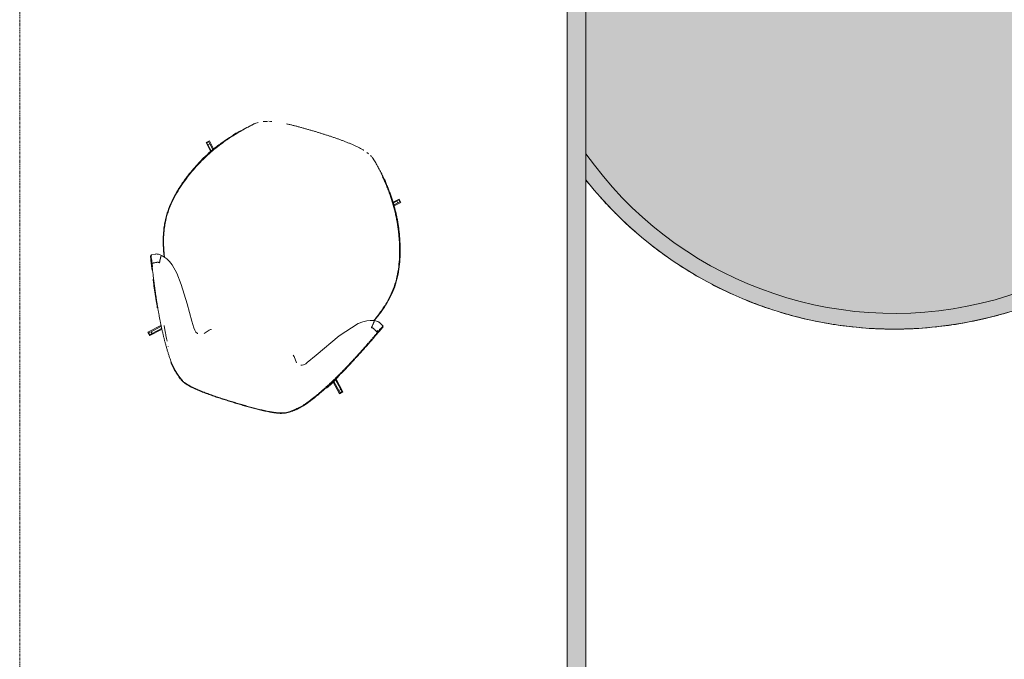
# Model space of a CAD drawing. Header units: millimetres. Extents: x -281 to 121694, y -16481 to 65128.
# Tile 232 of 256: x 82000 to 85130, y 16700 to 18734. Entities that reach past the tile are written whole.
import ezdxf

# ---------------------------------------------------------------- set-up
doc = ezdxf.new("R2010")
doc.units = ezdxf.units.MM
doc.linetypes.add('Grid Line', pattern=[12, 6, -2, 2, -2])
for name, color, linetype, lineweight in [('A--L$07A__Stramien', 1, 'Continuous', 5), ('A--L34__BalustradesLeuningen', 1, 'Continuous', 5), ('A--L82__LosseGebruikersInvent', 1, 'Continuous', 5), ('A--LD21__DetailPenFijnHidden', 1, 'Continuous', 5)]:
    doc.layers.add(name, color=color, linetype=linetype, lineweight=lineweight)

# ---------------------------------------------------------------- blocks, each defined once
blk = doc.blocks.new('NLRS_34_RAI_upright array_gen_cpz - NLRS_34_11_02_RAI_railing entree hal_gen_cpz-73054545-L_80_ 12')
at = {"layer": 'A--L34__BalustradesLeuningen'}
blk.add_hatch(color=256, dxfattribs=at).paths.add_polyline_path([(30, 100), (-30, 100), (-30, -6400), (30, -6400), (30, -712.7)])
for p, q in [((-30, 100), (-30, -6400)), ((30, -6400), (30, 100))]:
    blk.add_line(p, q, dxfattribs=at)
blk = doc.blocks.new('NLRS_82_FU_LB_stoel lounge take a line for a walk_moroso_cpz - 82_10_XX_stoel lounge_moroso_take a line for a walk-44457810-L_80_ 12')
at = {"layer": 'A--L82__LosseGebruikersInvent'}
for p, q in [((-241.6, 371.6), (-240, 371.2)), ((249.6, 371.2), (251.3, 371.6)), ((-323.6, 315.3), (-315.1, 323.6)), ((-299.9, 291.5), (-323.6, 315.3)), ((-321, 315.5), (-316.1, 320.5)), ((-315.7, 310.2), (-310.8, 315.2)), ((-315.1, 323.6), (-293.3, 301.8)), ((-295, 299.4), (-310.8, 315.2)), ((298.8, 306.9), (315.6, 323.6)), ((310.4, 315.7), (299.9, 305.2)), ((324, 315.2), (305.6, 296.9)), ((310.4, 315.7), (315.7, 321)), ((310.4, 315.7), (315.3, 310.8)), ((320.6, 316), (315.3, 310.8)), ((315.6, 323.6), (324, 315.2)), ((315.7, 321), (320.6, 316)), ((-315.7, 310.2), (-298.8, 293.3)), ((303.9, 299.3), (315.3, 310.8)), ((-387, -80.1), (-384.8, -79)), ((384, -78.9), (386.2, -80.1)), ((-380.6, -96.8), (-378.3, -95.8)), ((376.5, -95.8), (378.8, -96.8)), ((290, -281.4), (323.9, -315.4)), ((-323.6, -315.5), (-291, -282.9)), ((-284.9, -293.7), (-315.2, -324)), ((-289.6, -285.4), (-314.9, -310.7)), ((-309.9, -315.6), (-314.9, -310.7)), ((-309.9, -315.6), (-286, -291.7)), ((315.5, -323.8), (284.5, -292.9)), ((285.9, -290.3), (310.5, -314.9)), ((315.4, -309.9), (288.9, -283.4)), ((315.4, -309.9), (310.5, -314.9)), ((315.4, -309.9), (320.7, -315.2)), ((-315.2, -324), (-323.6, -315.5)), ((-315.2, -320.9), (-320.2, -316)), ((-249.5, -339.8), (-248.9, -340.5)), ((315.8, -320.1), (310.5, -314.9)), ((323.9, -315.4), (315.5, -323.8)), ((320.7, -315.2), (315.8, -320.1))]:
    blk.add_line(p, q, dxfattribs=at)
at = {"layer": 'A--L82__LosseGebruikersInvent', "flags": 128}
for points in [[(-386.2, -77.7), (-385.3, -77.2), (-374.9, -71.3), (-373.5, -70.5), (-372.2, -69.9), (-371, -69.4), (-368.5, -68.8), (-364.1, -68.4), (-356.9, -68.8), (-354.4, -69.1), (-354.1, -69.2)], [(-354.1, -69.2), (-352, -69.5), (-345.4, -70.9), (-334.4, -74.8), (-323.9, -80.4), (-313.2, -87.9), (-291.5, -108.6), (-267.4, -138.8), (-231.2, -192.2), (-200.2, -241.1), (-188.2, -259.1), (-183.2, -265.6), (-181.7, -267.3), (-180.4, -268.6), (-178.6, -270.1), (-173.6, -272.4)], [(174.5, -272.4), (175.9, -272), (179.8, -269.8), (182.1, -267.6), (183.5, -266), (185, -264.1), (188.7, -259.2), (208.5, -228.8), (261, -148.1), (307.2, -92.9), (319.4, -83.3), (330.5, -76.6), (340.7, -72.2), (347.8, -70.2), (353.2, -69.2), (353.6, -69.2)], [(353.6, -69.2), (360.8, -68.4), (365.4, -68.5), (368.8, -69.1), (370.1, -69.5), (371.4, -70), (373.9, -71.2), (385.2, -77.7)], [(371.5, -99.2), (373.1, -96), (373.3, -95.7)], [(-151.3, -266.3), (-139.5, -251.9), (-137.7, -250.3), (-136.1, -248.8), (-135.3, -248.2), (-134.6, -247.7), (-134.3, -247.5), (-134.2, -247.4)], [(139.1, -249.8), (139.2, -249.8), (139.6, -250.1), (140.1, -250.6), (141.1, -251.5), (143, -253.3), (144.9, -255.3), (148.7, -259.7), (156, -269.7)], [(-280.4, -279.6), (-274.5, -292.3), (-269.7, -301.7), (-267.7, -305.6), (-266, -309), (-264.4, -311.9), (-261.8, -316.7), (-257, -324.3)], [(-173.6, -272.4), (-172.8, -272.6), (-171.7, -272.8), (-171, -272.8), (-170.7, -272.8)], [(171.9, -272.8), (172.4, -272.8), (173.8, -272.6), (174.5, -272.4)]]:
    blk.add_lwpolyline(points, dxfattribs=at)
at = {"layer": 'A--L82__LosseGebruikersInvent'}
for centre, major_axis, ratio, start_param, end_param in [((-312.8, 307.3), (-8.25, 8.25), 0.000003, 0.116602, 1.21085), ((-307.9, 312.3), (-8.25, 8.25), 0.000003, 0.116602, 1.21085), ((-312, -307.8), (8.25, 8.25), 0.000008, 3.258206, 4.352454), ((-307, -312.7), (8.25, 8.25), 0.000008, 3.258206, 4.352454)]:
    blk.add_ellipse(centre, major_axis=major_axis, ratio=ratio, start_param=start_param, end_param=end_param, dxfattribs=at)
for points in [[(-152.4, 438.9), (-149.5, 439.6), (-146.6, 440.3), (-143.6, 440.9)], [(244.8, 376), (246.4, 374.4), (248.1, 372.8), (249.6, 371.2)], [(-262.6, 343.6), (-260.8, 345.9), (-259, 348.1), (-257.2, 350.4)], [(-249.5, 359.7), (-246.3, 363.5), (-243.2, 367.4), (-240, 371.2)], [(-240, 371.2), (-238.6, 372.5), (-237.2, 373.9), (-235.8, 375.3)], [(-384.8, -79.5), (-384.9, -79.2), (-384.9, -79), (-384.8, -79)], [(383.5, -79.1), (383.6, -79), (383.8, -79), (384, -78.9), (384, -79), (383.9, -79.2), (383.8, -79.4)], [(384, -79.9), (384, -79.9), (384, -79.9), (384, -79.8)], [(-375.9, -102.3), (-375.1, -101.8), (-373.4, -100.8), (-370.9, -99.4), (-368.4, -98), (-366.7, -97), (-365.9, -96.5)], [(376.5, -95.8), (375.9, -96.9), (375.4, -98.1), (374.8, -99.4)], [(268.2, -319.7), (267.5, -320), (267, -319.9), (266.6, -319.7)], [(-225.6, -385.9), (-223.4, -388.7), (-221.2, -391.4), (-219.1, -393.8)]]:
    blk.add_open_spline(points, degree=3, dxfattribs=at)
for points, knots in [([(-96.6, 447.3), (-94.7, 447.5), (-91, 447.8), (-83.9, 448.3), (-75.5, 448.8), (-67.3, 449.2), (-60.7, 449.5), (-55.6, 449.7), (-50.3, 449.9), (-43.4, 450.1), (-34.8, 450.3), (-24.5, 450.5), (-14.1, 450.7), (-3.7, 450.7), (6.6, 450.7), (16.8, 450.7), (27.2, 450.6), (37.7, 450.5), (48.2, 450.3), (58.6, 450), (69.1, 449.6), (79.4, 449.2), (89.6, 448.6), (98.1, 448), (104.9, 447.5), (110.1, 447), (115.3, 446.6), (122, 445.9), (130.3, 444.9), (138.6, 443.7), (145.4, 442.5), (150.6, 441.6), (155.8, 440.5), (159.8, 439.6), (162, 439), (162.6, 438.9)], [0.3076923, 0.3076923, 0.3076923, 0.3076923, 0.3173077, 0.3269231, 0.3461538, 0.3653846, 0.375, 0.3846154, 0.3942308, 0.4038462, 0.4230769, 0.4423077, 0.4615385, 0.4807692, 0.5, 0.5192308, 0.5384615, 0.5576923, 0.5769231, 0.5961538, 0.6153846, 0.6346154, 0.6538462, 0.6730769, 0.6826923, 0.6923077, 0.7019231, 0.7115385, 0.7307692, 0.75, 0.7596154, 0.7692308, 0.7788462, 0.7884615, 0.7919778, 0.7919778, 0.7919778, 0.7919778]), ([(-192.2, 419.4), (-193.3, 418.5), (-196.3, 415.9), (-201, 411.5), (-206.6, 406), (-212.5, 400.2), (-218.4, 394.4), (-224.3, 388.7), (-232.1, 381), (-237.9, 375.3), (-241.6, 371.6)], [0.8665193, 0.8665193, 0.8665193, 0.8665193, 0.875, 0.890625, 0.90625, 0.921875, 0.9375, 0.953125, 0.96875, 1, 1, 1, 1]), ([(-234, 377.4), (-228.6, 383.2), (-221.6, 390.7), (-213.3, 399.1), (-207.4, 405), (-201.9, 410.5), (-196.5, 415.8), (-190.7, 420.9), (-186.3, 424.1), (-183.9, 425.7)], [0, 0, 0, 0, 0.0384615, 0.0576923, 0.0769231, 0.0961538, 0.1153846, 0.1346154, 0.1538462, 0.1538462, 0.1538462, 0.1538462]), ([(-156.9, 437), (-157.7, 436.8), (-161.3, 435.8), (-165.7, 434.3), (-169.3, 432.9), (-170.2, 432.5)], [0.79238034, 0.79238034, 0.79238034, 0.79238034, 0.796875, 0.8125, 0.81784169, 0.81784169, 0.81784169, 0.81784169]), ([(180.1, 432.7), (179.3, 433), (177.2, 433.9), (175, 434.6), (173.7, 435.1)], [0.18260079, 0.18260079, 0.18260079, 0.18260079, 0.1875, 0.19516307, 0.19516307, 0.19516307, 0.19516307]), ([(188.4, 429.1), (191.2, 427.6), (196.7, 424.1), (204.3, 417.8), (210.1, 412.3), (214.4, 407.9), (217.5, 404.8), (220.6, 401.7), (224.7, 397.5), (230, 392.1), (236.5, 385.1), (241.2, 380), (243.6, 377.4)], [0.8461538, 0.8461538, 0.8461538, 0.8461538, 0.8653846, 0.8846154, 0.9038462, 0.9134615, 0.9230769, 0.9326923, 0.9423077, 0.9615385, 0.9807692, 1, 1, 1, 1]), ([(251.3, 371.6), (247.3, 375.7), (239.1, 383.8), (227.2, 395.6), (217.9, 404.8), (210.8, 411.8), (205.5, 416.8), (201.3, 420.3), (198.8, 422.2), (198.5, 422.4)], [0, 0, 0, 0, 0.03125, 0.0625, 0.09375, 0.109375, 0.125, 0.140625, 0.1433137, 0.1433137, 0.1433137, 0.1433137]), ([(-343.1, -72.1), (-343.7, -70.9), (-345.3, -67.1), (-349.1, -57.9), (-354.3, -44.4), (-358.6, -31.7), (-361.8, -21.6), (-364.7, -11.3), (-367.9, 1.7), (-372, 22.6), (-374.4, 43.8), (-374.9, 65.1), (-374, 86.2), (-370.8, 112.2), (-364.3, 142.7), (-355.7, 172.4), (-345.4, 201.3), (-333.4, 229.5), (-322.2, 252.3), (-312.6, 269.8), (-306.3, 280.6), (-301.1, 289.1), (-297.2, 295.4), (-293.2, 301.6), (-289, 307.8), (-284.8, 314), (-279, 322.2), (-268.5, 336.5), (-252.8, 356.3), (-240, 370.8), (-234, 377.4)], [0.4710194, 0.4710194, 0.4710194, 0.4710194, 0.475, 0.4833333, 0.5, 0.5166667, 0.525, 0.5333333, 0.55, 0.5666667, 0.6, 0.6166667, 0.6333333, 0.6666667, 0.7, 0.7333333, 0.7666667, 0.8, 0.8333333, 0.85, 0.8666667, 0.875, 0.8833333, 0.8916667, 0.9, 0.9083333, 0.9166667, 0.9333333, 0.9666667, 1, 1, 1, 1]), ([(243.6, 377.4), (246.4, 374.2), (250.9, 369.2), (257.1, 362), (261.9, 356.3), (266.9, 350.2), (272.1, 343.6), (277.2, 336.9), (283.8, 328.1), (289.7, 320), (295.2, 311.9), (299.4, 305.7), (303.6, 299.2), (309.1, 290.5), (315.8, 279.4), (323.5, 265.8), (333.3, 247.2), (342.2, 228.4), (350.3, 209.1), (357.9, 189.4), (366.4, 164.2), (374.5, 133.2), (380.3, 101.4), (383, 68.9), (381.7, 36), (377.2, 8.7), (372.6, -10.2), (369.5, -20.8), (367.1, -28.8), (364.5, -36.7), (361.7, -44.5), (358.8, -52.3), (355.7, -60.1), (353.3, -66.2), (351.8, -69.6), (351.4, -70.4)], [0, 0, 0, 0, 0.0172414, 0.0258621, 0.0344828, 0.0431034, 0.0517241, 0.0603448, 0.0689655, 0.0862069, 0.0948276, 0.1034483, 0.112069, 0.1206897, 0.137931, 0.1551724, 0.1724138, 0.2068966, 0.2241379, 0.2413793, 0.2758621, 0.3103448, 0.3448276, 0.3793103, 0.4137931, 0.4482759, 0.4655172, 0.4741379, 0.4827586, 0.4913793, 0.5, 0.5086207, 0.5172414, 0.5258621, 0.528744, 0.528744, 0.528744, 0.528744]), ([(-241.6, 371.6), (-245, 367.5), (-250.1, 361.4), (-257, 353.2), (-262, 346.9), (-267.2, 340.5), (-272.3, 334), (-277.4, 327.3), (-284, 318.4), (-291.8, 307.4), (-303.9, 289.1), (-315.2, 270), (-325.5, 250.2), (-332.9, 234.9), (-338.7, 221.9), (-343, 211.5), (-346.2, 203.6), (-349.2, 195.6), (-352.1, 187.7), (-354.8, 179.7), (-358.3, 168.8), (-362.4, 155.1), (-368.1, 132.9), (-373.6, 104.5), (-376.3, 75.6), (-376.1, 52.1), (-374.7, 34.5), (-372.3, 16.9), (-368.7, -0.6), (-364.9, -14.9), (-361.5, -26.3), (-358.8, -34.8), (-355.8, -43.2), (-352.7, -51.5), (-349.5, -59.7), (-346.5, -66.7), (-344.7, -70.9), (-344.1, -72.3)], [0, 0, 0, 0, 0.0185185, 0.0277778, 0.037037, 0.0462963, 0.0555556, 0.0648148, 0.0740741, 0.0925926, 0.1111111, 0.1481481, 0.1666667, 0.1851852, 0.2037037, 0.212963, 0.2222222, 0.2314815, 0.2407407, 0.25, 0.2592593, 0.2777778, 0.2962963, 0.3333333, 0.3703704, 0.3888889, 0.4074074, 0.4259259, 0.4444444, 0.462963, 0.4722222, 0.4814815, 0.4907407, 0.5, 0.5092593, 0.5185185, 0.5232125, 0.5232125, 0.5232125, 0.5232125]), ([(249.6, 371.2), (253, 367.1), (258, 361), (264.7, 352.8), (269.7, 346.5), (274.5, 340.5), (277.6, 336.5), (279, 334.7)], [0, 0, 0, 0, 0.01851852, 0.02777778, 0.03703704, 0.0462963, 0.05406475, 0.05406475, 0.05406475, 0.05406475]), ([(352.9, -69.9), (353.4, -68.8), (356.1, -62.3), (359.6, -53.8), (363.3, -43.8), (366, -36.2), (368.6, -28.2), (371.9, -17.6), (377, 1.2), (382.2, 28.3), (384.6, 61.2), (382.8, 93.9), (377.8, 125.8), (370.3, 156.9), (362.6, 181.6), (355.9, 200.2), (350.9, 213.1), (345.5, 225.9), (339.9, 238.4), (333.9, 250.8), (327.7, 262.9), (321.3, 274.6), (312.2, 290.1), (300.2, 308.8), (287.3, 326.7), (276.3, 340.9), (268, 351.3), (259.7, 361.4), (254.1, 368.2), (251.3, 371.6)], [0.4792834, 0.4792834, 0.4792834, 0.4792834, 0.4827586, 0.5, 0.5086207, 0.5172414, 0.5258621, 0.5344828, 0.5517241, 0.5862069, 0.6206897, 0.6551724, 0.6896552, 0.7241379, 0.7586207, 0.7737069, 0.7887931, 0.8038793, 0.8189655, 0.8340517, 0.8491379, 0.8642241, 0.8793103, 0.9094828, 0.9396552, 0.9547414, 0.9698276, 0.9849138, 1, 1, 1, 1]), ([(-342.3, 208.2), (-341.6, 209.9), (-339.3, 215.8), (-334.9, 225.9), (-329.2, 238.4), (-323.2, 250.7), (-314.9, 266.6), (-306, 282.2), (-296.5, 297.2), (-289.1, 308.3), (-281.4, 319.2), (-276.2, 326.1), (-273.6, 329.5)], [0.783008, 0.783008, 0.783008, 0.783008, 0.7887931, 0.8038793, 0.8189655, 0.8340517, 0.8491379, 0.8793103, 0.8943966, 0.9094828, 0.924569, 0.9389848, 0.9389848, 0.9389848, 0.9389848]), ([(283.2, 329.2), (283.7, 328.4), (285.9, 325.5), (291.3, 318.2), (299.1, 307.1), (310.9, 288.9), (322.1, 269.9), (332.2, 250.1), (339.5, 234.9), (346.3, 219.4), (351.3, 207), (354, 199.7), (354.7, 197.8)], [0.0617827, 0.0617827, 0.0617827, 0.0617827, 0.0648148, 0.0740741, 0.0925926, 0.1111111, 0.1481481, 0.1666667, 0.1851852, 0.2037037, 0.2222222, 0.2290758, 0.2290758, 0.2290758, 0.2290758]), ([(-351.1, 184.5), (-350.8, 185.4), (-350, 187.7), (-349.2, 190), (-348.7, 191.4)], [0.755460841, 0.755460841, 0.755460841, 0.755460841, 0.75862069, 0.763377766, 0.763377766, 0.763377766, 0.763377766]), ([(361.3, 179), (362.1, 176.6), (363, 173.7), (363.9, 170.8), (364, 170.3)], [0.250942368, 0.250942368, 0.250942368, 0.250942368, 0.259259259, 0.260874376, 0.260874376, 0.260874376, 0.260874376]), ([(-385.1, -80.9), (-385.1, -80.9), (-385.6, -80.6), (-386.3, -80.3), (-386.9, -80.1), (-387.1, -80.2), (-387.1, -80.5), (-386.8, -81.1), (-386.4, -82.1), (-385.8, -83.5), (-384.9, -85.6), (-383.7, -88.4), (-382.5, -91.3), (-381.5, -94.1), (-380.9, -95.9), (-380.6, -96.8)], [0.497125, 0.497125, 0.497125, 0.497125, 0.5, 0.5714286, 0.6428571, 0.6785714, 0.7142857, 0.75, 0.7857143, 0.8214286, 0.8571429, 0.8928571, 0.9285714, 0.9642857, 1, 1, 1, 1]), ([(-375.9, -102.3), (-377.1, -99.3), (-379.4, -94), (-382.1, -87.7), (-384, -83.2), (-385.1, -80.8), (-385.7, -79.4), (-386, -78.6), (-386.2, -78), (-386.2, -77.8), (-386.1, -77.7), (-385.9, -77.7), (-385.6, -77.8), (-385.2, -77.9), (-384.8, -78.1), (-384.4, -78.3), (-384.1, -78.5), (-384, -78.5)], [0, 0, 0, 0, 0.0555556, 0.1111111, 0.1666667, 0.2222222, 0.25, 0.2777778, 0.3055556, 0.3333333, 0.3611111, 0.3888889, 0.4166667, 0.4444444, 0.4722222, 0.5, 0.5169596, 0.5169596, 0.5169596, 0.5169596]), ([(-378.3, -95.8), (-378.6, -95.1), (-379, -93.7), (-379.5, -92.4), (-379.7, -91.8)], [0, 0, 0, 0, 0.04166667, 0.0756615, 0.0756615, 0.0756615, 0.0756615]), ([(-365.9, -96.5), (-365.5, -96.3), (-364.6, -95.8), (-363.3, -95.1), (-362, -94.5), (-360.7, -93.9), (-359.4, -93.4), (-357.5, -93.1), (-355.8, -93), (-354.2, -93.2), (-353.4, -93.3), (-353, -93.4)], [-0.5555556, -0.5555556, -0.5555556, -0.5555556, -0.5, -0.4444444, -0.3888889, -0.3333333, -0.2777778, -0.2222222, -0.1111111, -0.0555556, 0, 0, 0, 0]), ([(-353, -93.4), (-353.3, -92.2), (-353.6, -89.9), (-354, -86.7), (-354.3, -84.1), (-354.4, -82.1), (-354.5, -80.7), (-354.6, -79.4), (-354.7, -77.9), (-354.8, -76.3), (-354.8, -74.6), (-354.9, -73.1), (-354.9, -71.8), (-354.8, -70.8), (-354.8, -70.1), (-354.7, -69.6), (-354.6, -69.3), (-354.4, -69.2), (-354.1, -69.2), (-353.8, -69.2), (-353.5, -69.5), (-353.3, -69.7), (-353.2, -69.8)], [-1, -1, -1, -1, -0.9722222, -0.9444444, -0.9166667, -0.9027778, -0.8888889, -0.875, -0.8611111, -0.8333333, -0.8055556, -0.7777778, -0.75, -0.7222222, -0.6944444, -0.6666667, -0.6388889, -0.6111111, -0.5555556, -0.5, -0.4722222, -0.4444444, -0.4444444, -0.4444444, -0.4444444]), ([(352.9, -80.7), (352.9, -81.2), (352.8, -82.1), (352.6, -84.1), (352.3, -86.7), (351.8, -89.9), (351.4, -92.2), (351.2, -93.4)], [-0.1111111, -0.1111111, -0.1111111, -0.1111111, -0.0972222, -0.0833333, -0.0555556, -0.0277778, 0, 0, 0, 0]), ([(351.2, -93.4), (351.6, -93.3), (352.3, -93.2), (353.9, -93), (355.6, -93.1), (357.4, -93.4), (358.8, -93.9), (360.1, -94.5), (361.4, -95.1), (362.7, -95.8), (365.2, -97.2), (368.2, -98.9), (371.5, -100.8), (373.2, -101.8), (374, -102.3)], [-1, -1, -1, -1, -0.944444, -0.888889, -0.777778, -0.722222, -0.666667, -0.611111, -0.555556, -0.5, -0.444444, -0.222222, -0.111111, 0, 0, 0, 0]), ([(352.9, -69.8), (353, -69.7), (353.1, -69.5), (353.3, -69.2), (353.5, -69.2), (353.6, -69.2), (353.6, -69.2)], [-0.5555556, -0.5555556, -0.5555556, -0.5555556, -0.5277778, -0.5, -0.4444444, -0.4334012, -0.4334012, -0.4334012, -0.4334012]), ([(353.6, -69.2), (353.6, -69.2), (353.7, -69.2), (353.7, -69.3), (353.8, -69.6), (353.8, -70.1), (353.7, -70.8), (353.7, -71.8), (353.6, -73.1), (353.5, -74.6), (353.4, -76.3), (353.2, -77.9), (353.1, -79.4), (353, -80.2), (353, -80.6)], [-0.432892, -0.432892, -0.432892, -0.432892, -0.3888889, -0.3611111, -0.3333333, -0.3055556, -0.2777778, -0.25, -0.2222222, -0.1944444, -0.1666667, -0.1388889, -0.125, -0.1127832, -0.1127832, -0.1127832, -0.1127832]), ([(383, -79), (383.1, -78.9), (383.4, -78.6), (384, -78.2), (384.5, -77.9), (384.9, -77.8), (385.1, -77.7), (385.2, -77.7), (385.2, -77.8), (385.1, -78), (384.9, -78.5), (384.5, -79.3), (383.7, -80.7), (382.5, -83.2), (380.4, -87.7), (377.6, -93.9), (375.3, -99.3), (374, -102.3)], [0.4571679, 0.4571679, 0.4571679, 0.4571679, 0.4722222, 0.5, 0.5555556, 0.5833333, 0.6111111, 0.6388889, 0.6666667, 0.6944444, 0.7222222, 0.75, 0.7777778, 0.8333333, 0.8888889, 0.9444444, 1, 1, 1, 1]), ([(378.7, -90.1), (378.7, -90.1), (378.3, -91.1), (377.5, -93), (376.8, -94.8), (376.5, -95.8)], [0.92703684, 0.92703684, 0.92703684, 0.92703684, 0.92857143, 0.96428571, 1, 1, 1, 1]), ([(378.8, -96.8), (379.2, -95.7), (379.8, -94), (380.7, -91.6), (381.8, -89.1), (383.1, -86.3), (384.2, -84), (385.2, -82.1), (385.9, -80.7), (386.2, -80.1), (386.1, -80.1), (385.6, -80.4), (384.7, -80.9), (383.6, -81.8), (382.8, -82.8), (382.6, -83.1)], [0, 0, 0, 0, 0.0625, 0.09375, 0.125, 0.1875, 0.21875, 0.25, 0.3125, 0.375, 0.4375, 0.5, 0.5625, 0.625, 0.6498633, 0.6498633, 0.6498633, 0.6498633]), ([(-380.6, -96.8), (-379.9, -98.2), (-378.6, -101.1), (-376.1, -106.7), (-372.9, -114), (-370.3, -120.2), (-369.2, -122.6)], [0, 0, 0, 0, 0.0625, 0.125, 0.1875, 0.2235016, 0.2235016, 0.2235016, 0.2235016]), ([(-371, -112), (-371.9, -109.9), (-373.8, -105.6), (-376.2, -100.4), (-377.6, -97.3), (-378.3, -95.8)], [0.92593666, 0.92593666, 0.92593666, 0.92593666, 0.94642857, 0.97321429, 1, 1, 1, 1]), ([(-217.4, -393.3), (-221.5, -388.7), (-227.7, -380.9), (-236, -369.6), (-242.2, -360.8), (-248.2, -351.9), (-253.9, -343.2), (-259.5, -334.4), (-265.1, -325.5), (-270.6, -316.4), (-275.9, -307.4), (-281.1, -298.4), (-286.3, -289.3), (-291.4, -280.1), (-296.3, -270.9), (-301.3, -261.7), (-306.2, -252.3), (-311.1, -242.7), (-315.9, -233.2), (-319.9, -225.2), (-323, -218.8), (-325.3, -214.1), (-327.6, -209.4), (-330.5, -203.4), (-334, -196.1), (-337.5, -188.7), (-340.4, -182.4), (-342.6, -177.6), (-344.9, -172.6), (-347.9, -166.1), (-351.6, -158.1), (-356, -148.3), (-360.4, -138.3), (-364.7, -128.4), (-370.2, -115.7), (-373.8, -107.2), (-375.9, -102.3)], [0, 0, 0, 0, 0.0625, 0.09375, 0.125, 0.15625, 0.1875, 0.21875, 0.25, 0.28125, 0.3125, 0.34375, 0.375, 0.40625, 0.4375, 0.46875, 0.5, 0.53125, 0.5625, 0.59375, 0.609375, 0.625, 0.640625, 0.65625, 0.6875, 0.71875, 0.734375, 0.75, 0.765625, 0.78125, 0.8125, 0.84375, 0.875, 0.90625, 0.9375, 1, 1, 1, 1]), ([(217.5, -393.8), (222.1, -388.5), (229.3, -379.4), (238.8, -366.1), (245.9, -355.8), (252.7, -345.5), (259.1, -335.3), (264.4, -326.8), (268.5, -319.9), (272.7, -312.8), (277.9, -303.9), (283.9, -293.3), (289.9, -282.6), (295.7, -271.8), (301.5, -260.9), (307.1, -250.3), (311.7, -241.3), (315.3, -234), (318.6, -227.5), (322.3, -220.1), (326.3, -212), (330.3, -203.7), (334.3, -195.4), (337.7, -188.2), (340.5, -182.3), (342.5, -178.2), (344.3, -174.3), (346.6, -169.2), (349.5, -163), (353.2, -154.8), (356.7, -147.1), (359.7, -140.2), (362.8, -133), (366.6, -124.3), (370.7, -114.7), (374, -107.1), (376.6, -101.4), (378, -98.4), (378.8, -96.8)], [0, 0, 0, 0, 0.071429, 0.107143, 0.142857, 0.178571, 0.214286, 0.25, 0.267857, 0.285714, 0.321429, 0.357143, 0.392857, 0.428571, 0.464286, 0.5, 0.535714, 0.553571, 0.571429, 0.598214, 0.625, 0.651786, 0.678571, 0.705357, 0.71875, 0.732143, 0.745536, 0.758929, 0.785714, 0.8125, 0.839286, 0.852679, 0.866071, 0.892857, 0.919643, 0.946429, 0.973214, 1, 1, 1, 1]), ([(374, -102.3), (372.9, -104.8), (370.5, -110.3), (367.3, -117.9), (365.2, -122.7), (364.5, -124.3)], [0, 0, 0, 0, 0.03125, 0.0625, 0.07851085, 0.07851085, 0.07851085, 0.07851085]), ([(-357.7, -149), (-355.6, -153.8), (-350.2, -165.5), (-340.5, -186.5), (-329.2, -209.9), (-321.4, -225.6), (-317.9, -232.6)], [0.328125, 0.328125, 0.328125, 0.328125, 0.375, 0.4375, 0.5, 0.5496614, 0.5496614, 0.5496614, 0.5496614]), ([(362.8, -128.1), (362.7, -128.4), (361.1, -132), (358.8, -137.3), (355.9, -143.9), (353, -150.3), (349.5, -158), (346.1, -165.6), (343.3, -171.8), (341.1, -176.6), (338.8, -181.4), (335.9, -187.7), (332.3, -195.4), (328, -204.5), (323.4, -213.9), (318.7, -223.6), (313.9, -233.2), (309.1, -242.8), (304.2, -252.4), (299.3, -261.7), (294.4, -270.9), (289.5, -280), (284.4, -289.2), (279.2, -298.4), (273.9, -307.5), (268.6, -316.6), (263.1, -325.7), (257.6, -334.5), (252.2, -343), (246.7, -351.5), (240.8, -360.2), (234.6, -369.1), (226.2, -380.5), (219.8, -388.5), (215.7, -393.3)], [0.090843, 0.090843, 0.090843, 0.090843, 0.09375, 0.125, 0.140625, 0.15625, 0.1875, 0.21875, 0.234375, 0.25, 0.265625, 0.28125, 0.3125, 0.34375, 0.375, 0.40625, 0.4375, 0.46875, 0.5, 0.53125, 0.5625, 0.59375, 0.625, 0.65625, 0.6875, 0.71875, 0.75, 0.78125, 0.8125, 0.84375, 0.875, 0.90625, 0.9375, 1, 1, 1, 1]), ([(296.3, -267.3), (295.5, -269.2), (293.8, -273.1), (291.5, -278.4), (288.6, -285), (285.4, -291.5), (281.6, -298.8), (278.6, -304.1), (275.8, -308.7), (273.3, -312.3), (271.2, -315), (269.2, -317.1), (268, -318.1), (267.5, -318.4)], [0.6760369, 0.6760369, 0.6760369, 0.6760369, 0.7, 0.725, 0.75, 0.8, 0.825, 0.85, 0.875, 0.9, 0.925, 0.95, 0.9785818, 0.9785818, 0.9785818, 0.9785818]), ([(302.4, -257), (302.2, -257.4), (300.2, -262.4), (296.5, -271.6), (292.1, -281.7), (288.6, -289.2), (285.9, -294.7), (283.2, -299.8), (279.8, -305.9), (275.7, -312.3), (271.5, -317.7), (269.2, -319.4), (268.2, -319.7)], [0.6457922, 0.6457922, 0.6457922, 0.6457922, 0.65, 0.7, 0.75, 0.775, 0.8, 0.825, 0.85, 0.9, 0.95, 1, 1, 1, 1]), ([(268.3, -317), (268.6, -316.7), (269.6, -315.8), (270.8, -314.5), (271.6, -313.5), (271.8, -313.3)], [0.03278321, 0.03278321, 0.03278321, 0.03278321, 0.05, 0.075, 0.07953366, 0.07953366, 0.07953366, 0.07953366]), ([(-219.1, -393.8), (-214.7, -398.8), (-208.4, -405.1), (-201.6, -411.2), (-197.7, -414.5), (-194.8, -416.8), (-191.8, -419.2), (-187.7, -422.6), (-182.2, -426.8), (-174.8, -431.3), (-166.9, -435), (-159.1, -437.7), (-151.3, -439.8), (-144.7, -441.1), (-139.4, -442.1), (-135.1, -442.8), (-130.8, -443.4), (-125.3, -444.1), (-118.4, -444.9), (-110.3, -445.7), (-102, -446.4), (-93.4, -447), (-85.1, -447.5), (-76.7, -447.9), (-68.3, -448.2), (-59.8, -448.5), (-51.4, -448.7), (-43, -448.9), (-34.5, -449.1), (-26, -449.2), (-17.6, -449.2), (-9.1, -449.3), (-0.6, -449.3), (7.8, -449.3), (16.2, -449.2), (24.5, -449.2), (33, -449.1), (41.5, -448.9), (50.1, -448.7), (58.7, -448.5), (67.2, -448.2), (75.7, -447.9), (84, -447.5), (92.2, -447), (100.7, -446.4), (109.1, -445.7), (117.3, -444.9), (124.2, -444.1), (129.8, -443.3), (134, -442.7), (138.2, -442), (143.6, -441), (150.1, -439.7), (157.9, -437.6), (165.5, -434.9), (173.4, -431.3), (180.7, -426.7), (186.1, -422.6), (190.2, -419.3), (193.2, -416.9), (196, -414.5), (199.9, -411.3), (206.8, -405.2), (213, -398.9), (217.5, -393.8)], [0, 0, 0, 0, 0.035714, 0.053571, 0.0625, 0.071429, 0.080357, 0.089286, 0.107143, 0.125, 0.142857, 0.160714, 0.178571, 0.196429, 0.205357, 0.214286, 0.223214, 0.232143, 0.25, 0.267857, 0.285714, 0.303571, 0.321429, 0.339286, 0.357143, 0.375, 0.392857, 0.410714, 0.428571, 0.446429, 0.464286, 0.482143, 0.5, 0.517857, 0.535714, 0.553571, 0.571429, 0.589286, 0.607143, 0.625, 0.642857, 0.660714, 0.678571, 0.696429, 0.714286, 0.732143, 0.75, 0.767857, 0.776786, 0.785714, 0.794643, 0.803571, 0.821429, 0.839286, 0.857143, 0.875, 0.892857, 0.910714, 0.919643, 0.928571, 0.9375, 0.946429, 0.964286, 1, 1, 1, 1]), ([(215.7, -393.3), (211.3, -398.3), (205.1, -404.6), (198.3, -410.6), (194.4, -413.8), (191.6, -416.2), (188.7, -418.5), (184.6, -421.8), (179.2, -426), (171.8, -430.5), (163.9, -434.1), (156.2, -436.8), (148.4, -438.8), (142, -440.1), (136.6, -441), (132.4, -441.7), (128.2, -442.3), (122.7, -443), (115.9, -443.8), (107.8, -444.6), (99.5, -445.2), (91.1, -445.8), (82.8, -446.3), (74.5, -446.7), (66.1, -447), (57.7, -447.3), (49.4, -447.5), (41.1, -447.7), (29.9, -447.9), (18.7, -448), (7.4, -448), (-1, -448), (-9.4, -448), (-17.7, -448), (-26, -447.9), (-34.3, -447.8), (-42.8, -447.7), (-51.2, -447.5), (-59.7, -447.3), (-68.2, -447), (-76.6, -446.7), (-84.9, -446.3), (-93.2, -445.8), (-100.2, -445.3), (-105.8, -444.9), (-111.2, -444.4), (-118, -443.8), (-124.8, -443), (-130.3, -442.2), (-134.6, -441.6), (-138.7, -441), (-144.1, -440), (-150.5, -438.7), (-158.3, -436.6), (-165.9, -434), (-173.7, -430.4), (-181, -425.9), (-186.4, -421.8), (-190.5, -418.5), (-193.4, -416.1), (-196.2, -413.8), (-200, -410.5), (-206.8, -404.5), (-213, -398.3), (-217.4, -393.3)], [0, 0, 0, 0, 0.035714, 0.053571, 0.0625, 0.071429, 0.080357, 0.089286, 0.107143, 0.125, 0.142857, 0.160714, 0.178571, 0.196429, 0.205357, 0.214286, 0.223214, 0.232143, 0.25, 0.267857, 0.285714, 0.303571, 0.321429, 0.339286, 0.357143, 0.375, 0.392857, 0.410714, 0.428571, 0.464286, 0.482143, 0.5, 0.517857, 0.535714, 0.553571, 0.571429, 0.589286, 0.607143, 0.625, 0.642857, 0.660714, 0.678571, 0.696429, 0.714286, 0.723214, 0.732143, 0.75, 0.767857, 0.776786, 0.785714, 0.794643, 0.803571, 0.821429, 0.839286, 0.857143, 0.875, 0.892857, 0.910714, 0.919643, 0.928571, 0.9375, 0.946429, 0.964286, 1, 1, 1, 1])]:
    blk.add_open_spline(points, degree=3, knots=knots, dxfattribs=at)
blk = doc.blocks.new('NLRS_30_DO_WB_tourniquette-SH_gen_cpz - 31_34_01_tourniquette glasinvulling 3 vleugels_gen_gen_dxh_2500x2870-9149764-L_80_ 12')
at = {"layer": 'A--LD21__DetailPenFijnHidden'}
h = blk.add_hatch(color=256, dxfattribs=at)
h.paths.add_polyline_path([(0, 1250), (-122.5, 1244), (-243.9, 1226), (-362.9, 1196.2), (-478.4, 1154.8), (-589.2, 1102.4), (-694.5, 1039.3), (-793, 966.3), (-883.9, 883.9), (-966.3, 793), (-1044.7, 685.5), (-1106.3, 581), (-1156.7, 473.2), (-1185, 394.1), (-1185, 179.1), (-1175.4, 241.6), (-1143.6, 362.9), (-1102.4, 473.9), (-1044.9, 589.2), (-978, 694.5), (-910.5, 781.6), (-826.8, 869.8), (-733, 950), (-634.8, 1018.4), (-528.5, 1077.4), (-416.8, 1125.3), (-300.8, 1161.7), (-181.7, 1186.2), (-60.8, 1198.5), (60.8, 1198.5), (181.7, 1186.2), (300.8, 1161.7), (416.8, 1125.3), (528.5, 1077.4), (634.8, 1018.4), (734.5, 948.9), (826.8, 869.8), (910.5, 781.6), (980, 691.9), (980, 774.5), (966.3, 793), (883.9, 883.9), (793, 966.3), (694.5, 1039.3), (589.2, 1102.4), (478.4, 1154.8), (353.7, 1198.5), (243.9, 1226), (122.5, 1244), (60.8, 1247)])
h.paths.add_polyline_path([(-1185, -179.1), (-1185, -394.1), (-1154.8, -478.4), (-1102.4, -589.2), (-1039.3, -694.5), (-966.3, -793), (-879.9, -887.5), (-793, -966.3), (-694.5, -1039.3), (-589.2, -1102.4), (-478.4, -1154.8), (-353.7, -1198.5), (-243.9, -1226), (-122.5, -1244), (0, -1250), (122.5, -1244), (243.9, -1226), (362.9, -1196.2), (478.4, -1154.8), (589.2, -1102.4), (694.5, -1039.3), (793, -966.3), (883.9, -883.9), (966.3, -793), (980, -774.5), (980, -691.9), (910.5, -781.6), (826.8, -869.8), (734.5, -948.9), (634.8, -1018.4), (528.5, -1077.4), (416.8, -1125.3), (300.8, -1161.7), (181.7, -1186.2), (60.8, -1198.5), (-60.8, -1198.5), (-181.7, -1186.2), (-300.8, -1161.7), (-416.8, -1125.3), (-528.5, -1077.4), (-634.8, -1018.4), (-734.5, -948.9), (-826.8, -869.8), (-910.5, -781.6), (-984.9, -685.5), (-1049.2, -582.4), (-1106.4, -463.3), (-1145, -359.2), (-1175.4, -241.6)])
blk.add_hatch(color=256, dxfattribs=at).paths.add_polyline_path([(60.8, 1198.5), (-60.8, 1198.5), (-181.7, 1186.2), (-300.8, 1161.7), (-416.8, 1125.3), (-528.5, 1077.4), (-634.8, 1018.4), (-734.5, 948.9), (-826.8, 869.8), (-910.5, 781.6), (-984.9, 685.5), (-1049.2, 582.4), (-1106.3, 463.6), (-1145, 359.2), (-1175.4, 241.6), (-1185, 173.1), (-1185, -179.1), (-1175.4, -241.6), (-1145, -359.2), (-1102.7, -473.2), (-1049.2, -582.4), (-984.9, -685.5), (-910.5, -781.6), (-826.8, -869.8), (-734.5, -948.9), (-634.8, -1018.4), (-528.5, -1077.4), (-416.8, -1125.3), (-300.8, -1161.7), (-181.7, -1186.2), (-60.8, -1198.5), (60.8, -1198.5), (181.7, -1186.2), (300.8, -1161.7), (416.8, -1125.3), (528.5, -1077.4), (634.8, -1018.4), (734.5, -948.9), (826.8, -869.8), (910.5, -781.6), (980, -691.2), (980, 691.9), (910.5, 781.6), (826.8, 869.8), (734.5, 948.9), (634.8, 1018.4), (528.5, 1077.4), (416.8, 1125.3), (300.8, 1161.7), (181.7, 1186.2)])
h = blk.add_hatch(color=256, dxfattribs=at)
h.paths.add_polyline_path([(-401.8, 1182.2), (-454.1, 1164.6), (-452.3, 1164.2), (-416.8, 1176.9)])
h.paths.add_polyline_path([(-514.5, 1137.7), (-560.3, 1117.4), (-560.3, 1116.1), (-528.5, 1131.1)])
h.paths.add_polyline_path([(514.6, 1137.7), (575, 1109.1), (560.3, 1117.4), (528.5, 1131.5)])
h.paths.add_polyline_path([(-621.8, 1082.9), (-669, 1055.4), (-663.4, 1057.9), (-631, 1077.4)])
h.paths.add_polyline_path([(621.8, 1082.9), (669, 1055.4), (661.6, 1060.6), (631.6, 1077.4)])
h.paths.add_polyline_path([(723, 1018.2), (760.4, 991.9), (757.2, 994.6), (734.5, 1010.2)])
h.paths.add_polyline_path([(817.4, 944.2), (844, 920), (846.2, 920), (826.8, 936.3)])
h.paths.add_polyline_path([(846.2, -920), (844, -920), (826.8, -936.3)])
h.paths.add_polyline_path([(775.5, -979.3), (734.5, -1010.2), (760, -992.2)])
h.paths.add_polyline_path([(-678.4, -1049), (-661.6, -1060.6), (-634.8, -1075.1), (-667.6, -1055.4)])
h.paths.add_polyline_path([(678.3, -1049), (634.8, -1075.6), (669, -1055.4)])
h.paths.add_polyline_path([(-575, -1109.1), (-560.3, -1117.4), (-558.2, -1117.1), (-562.1, -1115.3)])
h.paths.add_polyline_path([(575, -1109.1), (542.5, -1125.3), (560.3, -1117.4)])
h.paths.add_polyline_path([(-466.5, -1159.1), (-454.1, -1164.6), (-459.2, -1161.7)])
h.paths.add_polyline_path([(-353.7, -1198.5), (-344.1, -1201.7), (-345.4, -1200.5)])
h.paths.add_polyline_path([(-237.6, -1226.9), (-231.1, -1228.5), (-232, -1227.7)])
h.paths.add_polyline_path([(-119.4, -1244.1), (-116, -1244.6), (-116.5, -1244.3)])
for p, q in [((844, 920), (846.2, 920)), ((844, 920), (846.2, 920)), ((846.2, -920), (844, -920)), ((846.2, -920), (844, -920))]:
    blk.add_line(p, q, dxfattribs=at)
for radius, start, end in [(1250, 38.3176, 161.6039), (1250, 101.375, 106.7886), (1250, 97.3006, 100.9607), (1250, 95.9599, 99.9168), (1250, 84.5199, 95.4801), (1250, 91.146, 93.9212), (1250, 88.854, 91.146), (1250, 86.0788, 88.854), (1250, 80.0832, 84.0401), (1250, 79.0394, 82.6994), (1250, 73.2114, 78.625), (1200, 35.2223, 171.404), (1200, 35.2223, 171.404), (1250, 103.1411, 106.4419), (1250, 73.5582, 76.859), (1250, 107.9996, 112.2033), (1250, 108.773, 111.9238), (1250, 67.7967, 71.9475), (1250, 68.0763, 71.2271), (1250, 114.1824, 117.6202), (1250, 114.3354, 117.4066), (1250, 62.3798, 65.8176), (1250, 62.5936, 65.6647), (1250, 119.8295, 123.0398), (1250, 119.8661, 122.8906), (1250, 56.9602, 60.1705), (1250, 57.1097, 60.134), (1250, 51.5366, 54.6479), (1250, 51.6244, 54.6203), (1250, 47.3918, 49.1737), (1250, 47.3918, 49.1168), (1250, 45.1156, 47.3918), (1250, 44.107, 44.8776), (1250, 41.5829, 44.107), (1250, 38.3577, 38.9893), (1200, 188.596, 324.7777), (1200, 188.596, 324.7777), (1250, 198.3961, 321.6824), (1250, 321.0107, 321.6423), (1250, 315.893, 318.4171), (1250, 315.1224, 315.893), (1250, 312.6082, 314.8844), (1250, 310.8263, 312.6082), (1250, 310.8836, 312.6082), (1250, 305.3521, 308.4634), (1250, 305.3799, 308.3757), (1250, 236.9602, 240.1705), (1250, 237.1097, 240.134), (1250, 299.8295, 303.0398), (1250, 299.8661, 302.8906), (1250, 242.3798, 245.8176), (1250, 242.5936, 245.6647), (1250, 294.1824, 297.6202), (1250, 294.3354, 297.4066), (1250, 247.7967, 252.0004), (1250, 288.0525, 292.2033), (1250, 248.0763, 251.2271), (1250, 288.773, 291.9238), (1250, 253.2114, 258.625), (1250, 253.5582, 256.859), (1250, 281.375, 286.7886), (1250, 283.1411, 286.4419), (1250, 259.0394, 262.6994), (1250, 260.0832, 264.0401), (1250, 264.5199, 275.4801), (1250, 266.0788, 268.854), (1250, 268.854, 271.146), (1250, 271.146, 273.9212), (1250, 275.9599, 279.9168), (1250, 277.3006, 280.9607)]:
    blk.add_arc((0, 0), radius, start, end, dxfattribs=at)

msp = doc.modelspace()

# ---------------------------------------------------------------- linework, layer by layer
at = {"layer": 'A--L$07A__Stramien', "linetype": 'Grid Line'}
msp.add_line((82000, 64428.4), (82000, 5044.8), dxfattribs=at)

# ---------------------------------------------------------------- block references
at = {"layer": 'A--L34__BalustradesLeuningen', "rotation": 180}
msp.add_blockref('NLRS_34_RAI_upright array_gen_cpz - NLRS_34_11_02_RAI_railing entree hal_gen_cpz-73054545-L_80_ 12', (83770, 16205), dxfattribs=at)
at = {"layer": 'A--L82__LosseGebruikersInvent', "rotation": 342.9686142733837}
msp.add_blockref('NLRS_82_FU_LB_stoel lounge take a line for a walk_moroso_cpz - 82_10_XX_stoel lounge_moroso_take a line for a walk-44457810-L_80_ 12', (82809.5, 17946.7), dxfattribs=at)
at = {"layer": 'A--LD21__DetailPenFijnHidden', "rotation": 180}
msp.add_blockref('NLRS_30_DO_WB_tourniquette-SH_gen_cpz - 31_34_01_tourniquette glasinvulling 3 vleugels_gen_gen_dxh_2500x2870-9149764-L_80_ 12', (84780, 19000), dxfattribs=at)

doc.saveas('drawing.dxf')
